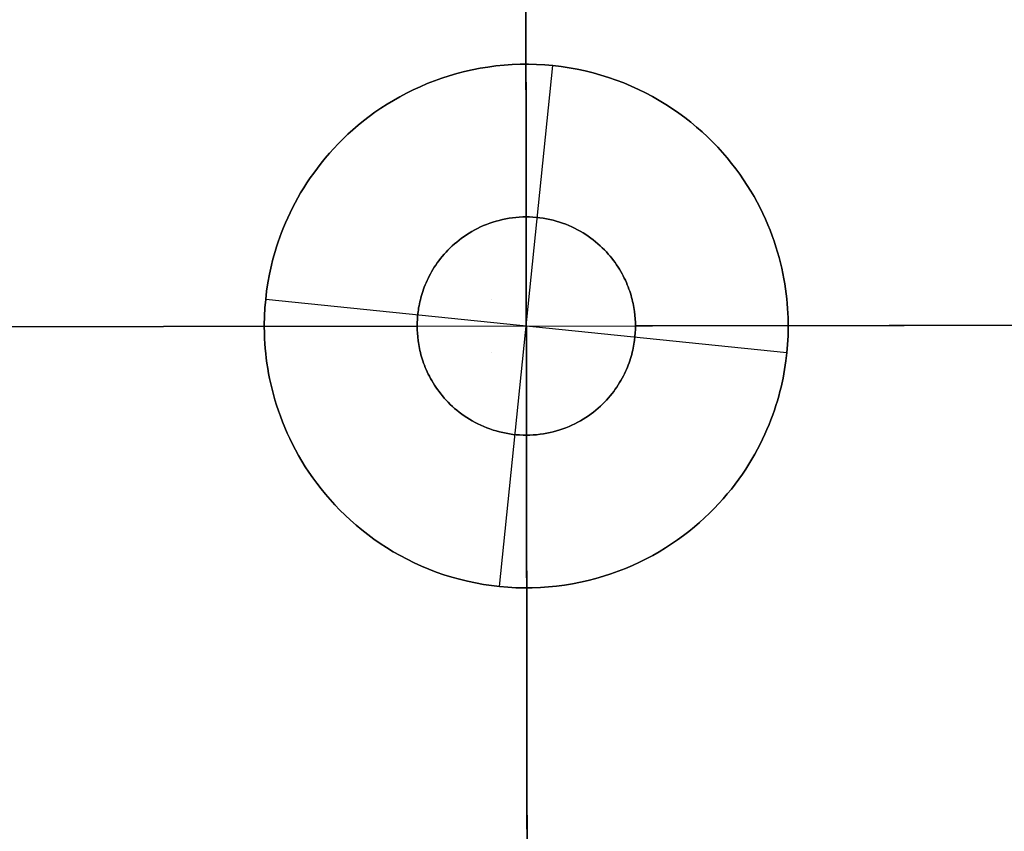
# Model space of a CAD drawing. Header units: millimetres. Extents: x -2852 to 102, y -106 to 97.
# Tile 252 of 256: x -22 to 24, y -26 to 11. Entities that reach past the tile are written whole.
import ezdxf

# ---------------------------------------------------------------- set-up
doc = ezdxf.new("R2010")
doc.units = ezdxf.units.MM
doc.header["$MEASUREMENT"] = 0
doc.layers.add('IGES level 0', color=252, linetype='Continuous')
doc.layers.add('Predefinito', color=5, linetype='Continuous')

msp = doc.modelspace()

# ---------------------------------------------------------------- linework, layer by layer
at = {"layer": 'IGES level 0'}
for points in [[(1.742, -100.775), (1.474, 95.225)], [(1.601, 2.225), (1.474, 95.225)], [(1.601, 2.225), (1.474, 95.225)], [(-3.392, -2.782), (-3.389, -2.94), (-3.381, -3.104), (-3.367, -3.272), (-3.347, -3.445), (-3.334, -3.533), (-3.32, -3.623), (-3.303, -3.713), (-3.285, -3.805), (-3.264, -3.898), (-3.242, -3.991), (-3.217, -4.086), (-3.19, -4.181), (-3.161, -4.278), (-3.129, -4.375), (-3.095, -4.473), (-3.058, -4.572), (-3.019, -4.671), (-2.976, -4.771), (-2.931, -4.871), (-2.884, -4.972), (-2.833, -5.073), (-2.779, -5.174), (-2.722, -5.276), (-2.662, -5.377), (-2.598, -5.478), (-2.532, -5.579), (-2.461, -5.68), (-2.388, -5.78), (-2.311, -5.88), (-2.231, -5.979), (-2.147, -6.076), (-2.06, -6.173), (-1.969, -6.269), (-1.874, -6.363), (-1.776, -6.455), (-1.675, -6.546), (-1.57, -6.635), (-1.461, -6.722), (-1.349, -6.807), (-1.234, -6.889), (-1.115, -6.968), (-0.993, -7.045), (-0.867, -7.119), (-0.739, -7.19), (-0.608, -7.257), (-0.474, -7.321), (-0.337, -7.381), (-0.197, -7.438), (-0.055, -7.49), (0.089, -7.538), (0.235, -7.583), (0.384, -7.623), (0.534, -7.658), (0.685, -7.689), (0.838, -7.715), (0.992, -7.737), (1.147, -7.753), (1.302, -7.765), (1.458, -7.772), (1.615, -7.775), (1.771, -7.772), (1.927, -7.765), (2.082, -7.752), (2.237, -7.735), (2.391, -7.713), (2.544, -7.686), (2.695, -7.655), (2.845, -7.619), (2.993, -7.579), (3.14, -7.534), (3.284, -7.485), (3.426, -7.433), (3.565, -7.376), (3.702, -7.315), (3.836, -7.251), (3.967, -7.183), (4.095, -7.112), (4.22, -7.038), (4.342, -6.961), (4.46, -6.881), (4.576, -6.799), (4.687, -6.714), (4.796, -6.627), (4.901, -6.537), (5.002, -6.446), (5.1, -6.353), (5.194, -6.259), (5.285, -6.163), (5.372, -6.066), (5.455, -5.968), (5.535, -5.869), (5.612, -5.769), (5.685, -5.669), (5.755, -5.568), (5.821, -5.467), (5.884, -5.365), (5.944, -5.264), (6.001, -5.162), (6.055, -5.061), (6.105, -4.96), (6.153, -4.859), (6.198, -4.758), (6.24, -4.658), (6.279, -4.559), (6.315, -4.46), (6.349, -4.362), (6.381, -4.265), (6.41, -4.168), (6.436, -4.073), (6.461, -3.978), (6.483, -3.884), (6.503, -3.792), (6.521, -3.7), (6.538, -3.609), (6.552, -3.52), (6.564, -3.432), (6.584, -3.259), (6.598, -3.09), (6.606, -2.927), (6.608, -2.768), (6.605, -2.609), (6.597, -2.446), (6.583, -2.277), (6.563, -2.104), (6.55, -2.016), (6.535, -1.927), (6.519, -1.836), (6.501, -1.745), (6.48, -1.652), (6.458, -1.558), (6.433, -1.464), (6.406, -1.368), (6.377, -1.272), (6.345, -1.175), (6.311, -1.077), (6.274, -0.978), (6.234, -0.879), (6.192, -0.779), (6.147, -0.678), (6.099, -0.578), (6.048, -0.476), (5.994, -0.375), (5.937, -0.274), (5.877, -0.172), (5.814, -0.071), (5.747, 0.03), (5.677, 0.131), (5.604, 0.231), (5.527, 0.33), (5.447, 0.429), (5.363, 0.527), (5.275, 0.624), (5.184, 0.719), (5.09, 0.813), (4.992, 0.906), (4.89, 0.997), (4.785, 1.086), (4.677, 1.173), (4.565, 1.257), (4.449, 1.339), (4.33, 1.419), (4.208, 1.496), (4.083, 1.57), (3.955, 1.64), (3.823, 1.708), (3.689, 1.771), (3.552, 1.832), (3.413, 1.888), (3.271, 1.941), (3.127, 1.989), (2.98, 2.033), (2.832, 2.073), (2.682, 2.109), (2.53, 2.139), (2.378, 2.166), (2.224, 2.187), (2.069, 2.204), (1.913, 2.216), (1.757, 2.223), (1.601, 2.225), (1.445, 2.223), (1.289, 2.215), (1.133, 2.203), (0.978, 2.186), (0.825, 2.164), (0.672, 2.137), (0.52, 2.106), (0.37, 2.07), (0.222, 2.029), (0.076, 1.985), (-0.068, 1.936), (-0.21, 1.883), (-0.349, 1.826), (-0.486, 1.766), (-0.62, 1.702), (-0.751, 1.634), (-0.879, 1.563), (-1.004, 1.489), (-1.126, 1.412), (-1.245, 1.332), (-1.36, 1.249), (-1.472, 1.164), (-1.58, 1.077), (-1.685, 0.988), (-1.786, 0.897), (-1.884, 0.804), (-1.978, 0.71), (-2.069, 0.614), (-2.156, 0.517), (-2.24, 0.419), (-2.32, 0.32), (-2.396, 0.22), (-2.469, 0.119), (-2.539, 0.019), (-2.606, -0.083), (-2.669, -0.184), (-2.729, -0.286), (-2.785, -0.387), (-2.839, -0.489), (-2.89, -0.59), (-2.937, -0.691), (-2.982, -0.791), (-3.024, -0.891), (-3.063, -0.991), (-3.1, -1.089), (-3.134, -1.188), (-3.165, -1.285), (-3.194, -1.381), (-3.221, -1.477), (-3.245, -1.572), (-3.268, -1.665), (-3.288, -1.758), (-3.306, -1.85), (-3.322, -1.94), (-3.336, -2.029), (-3.349, -2.118), (-3.369, -2.291), (-3.382, -2.459), (-3.39, -2.623), (-3.392, -2.782)], [(-3.392, -2.782), (-3.39, -2.623), (-3.382, -2.459), (-3.369, -2.291), (-3.349, -2.118), (-3.336, -2.029), (-3.322, -1.94), (-3.306, -1.85), (-3.288, -1.758), (-3.268, -1.665), (-3.245, -1.572), (-3.221, -1.477), (-3.194, -1.381), (-3.165, -1.285), (-3.134, -1.188), (-3.1, -1.089), (-3.063, -0.991), (-3.024, -0.891), (-2.982, -0.791), (-2.937, -0.691), (-2.89, -0.59), (-2.839, -0.489), (-2.785, -0.387), (-2.729, -0.286), (-2.669, -0.184), (-2.606, -0.083), (-2.539, 0.019), (-2.469, 0.119), (-2.396, 0.22), (-2.32, 0.32), (-2.24, 0.419), (-2.156, 0.517), (-2.069, 0.614), (-1.978, 0.71), (-1.884, 0.804), (-1.786, 0.897), (-1.685, 0.988), (-1.58, 1.077), (-1.472, 1.164), (-1.36, 1.249), (-1.245, 1.332), (-1.126, 1.412), (-1.004, 1.489), (-0.879, 1.563), (-0.751, 1.634), (-0.62, 1.702), (-0.486, 1.766), (-0.349, 1.826), (-0.21, 1.883), (-0.068, 1.936), (0.076, 1.985), (0.222, 2.029), (0.37, 2.07), (0.52, 2.106), (0.672, 2.137), (0.825, 2.164), (0.978, 2.186), (1.133, 2.203), (1.289, 2.215), (1.445, 2.223), (1.601, 2.225), (1.757, 2.223), (1.913, 2.216), (2.069, 2.204), (2.224, 2.187), (2.378, 2.166), (2.53, 2.139), (2.682, 2.109), (2.832, 2.073), (2.98, 2.033), (3.127, 1.989), (3.271, 1.941), (3.413, 1.888), (3.552, 1.832), (3.689, 1.771), (3.823, 1.708), (3.955, 1.64), (4.083, 1.57), (4.208, 1.496), (4.33, 1.419), (4.449, 1.339), (4.565, 1.257), (4.677, 1.173), (4.785, 1.086), (4.89, 0.997), (4.992, 0.906), (5.09, 0.813), (5.184, 0.719), (5.275, 0.624), (5.363, 0.527), (5.447, 0.429), (5.527, 0.33), (5.604, 0.231), (5.677, 0.131), (5.747, 0.03), (5.814, -0.071), (5.877, -0.172), (5.937, -0.274), (5.994, -0.375), (6.048, -0.476), (6.099, -0.578), (6.147, -0.678), (6.192, -0.779), (6.234, -0.879), (6.274, -0.978), (6.311, -1.077), (6.345, -1.175), (6.377, -1.272), (6.406, -1.368), (6.433, -1.464), (6.458, -1.558), (6.48, -1.652), (6.501, -1.745), (6.519, -1.836), (6.535, -1.927), (6.55, -2.016), (6.563, -2.104), (6.583, -2.277), (6.597, -2.446), (6.605, -2.609), (6.608, -2.768), (6.606, -2.927), (6.598, -3.09), (6.584, -3.259), (6.564, -3.432), (6.552, -3.52), (6.538, -3.609), (6.521, -3.7), (6.503, -3.792), (6.483, -3.884), (6.461, -3.978), (6.436, -4.073), (6.41, -4.168), (6.381, -4.265), (6.349, -4.362), (6.315, -4.46), (6.279, -4.559), (6.24, -4.658), (6.198, -4.758), (6.153, -4.859), (6.105, -4.96), (6.055, -5.061), (6.001, -5.162), (5.944, -5.264), (5.884, -5.365), (5.821, -5.467), (5.755, -5.568), (5.685, -5.669), (5.612, -5.769), (5.535, -5.869), (5.455, -5.968), (5.372, -6.066), (5.285, -6.163), (5.194, -6.259), (5.1, -6.353), (5.002, -6.446), (4.901, -6.537), (4.796, -6.627), (4.687, -6.714), (4.576, -6.799), (4.46, -6.881), (4.342, -6.961), (4.22, -7.038), (4.095, -7.112), (3.967, -7.183), (3.836, -7.251), (3.702, -7.315), (3.565, -7.376), (3.426, -7.433), (3.284, -7.485), (3.14, -7.534), (2.993, -7.579), (2.845, -7.619), (2.695, -7.655), (2.544, -7.686), (2.391, -7.713), (2.237, -7.735), (2.082, -7.752), (1.927, -7.765), (1.771, -7.772), (1.615, -7.775), (1.458, -7.772), (1.302, -7.765), (1.147, -7.753), (0.992, -7.737), (0.838, -7.715), (0.685, -7.689), (0.534, -7.658), (0.384, -7.623), (0.235, -7.583), (0.089, -7.538), (-0.055, -7.49), (-0.197, -7.438), (-0.337, -7.381), (-0.474, -7.321), (-0.608, -7.257), (-0.739, -7.19), (-0.867, -7.119), (-0.993, -7.045), (-1.115, -6.968), (-1.234, -6.889), (-1.349, -6.807), (-1.461, -6.722), (-1.57, -6.635), (-1.675, -6.546), (-1.776, -6.455), (-1.874, -6.363), (-1.969, -6.269), (-2.06, -6.173), (-2.147, -6.076), (-2.231, -5.979), (-2.311, -5.88), (-2.388, -5.78), (-2.461, -5.68), (-2.532, -5.579), (-2.598, -5.478), (-2.662, -5.377), (-2.722, -5.276), (-2.779, -5.174), (-2.833, -5.073), (-2.884, -4.972), (-2.931, -4.871), (-2.976, -4.771), (-3.019, -4.671), (-3.058, -4.572), (-3.095, -4.473), (-3.129, -4.375), (-3.161, -4.278), (-3.19, -4.181), (-3.217, -4.086), (-3.242, -3.991), (-3.264, -3.898), (-3.285, -3.805), (-3.303, -3.713), (-3.32, -3.623), (-3.334, -3.533), (-3.347, -3.445), (-3.367, -3.272), (-3.381, -3.104), (-3.389, -2.94), (-3.392, -2.782)], [(-96.392, -2.909), (99.608, -2.641)], [(99.608, -2.641), (6.608, -2.768)], [(6.608, -2.768), (99.608, -2.641)], [(-3.392, -2.782), (-96.392, -2.909)], [(-96.392, -2.909), (-3.392, -2.782)], [(1.742, -100.775), (1.615, -7.775)], [(1.742, -100.775), (1.615, -7.775)]]:
    msp.add_lwpolyline(points, dxfattribs=at)
at = {"layer": 'IGES level 0', "color": 253}
for points in [[(-10.33, -1.555), (-10.285, -1.177), (-10.227, -0.788), (-10.153, -0.389), (-10.062, 0.019), (-10.011, 0.227), (-9.954, 0.437), (-9.893, 0.649), (-9.828, 0.863), (-9.756, 1.079), (-9.68, 1.297), (-9.598, 1.517), (-9.511, 1.739), (-9.418, 1.962), (-9.319, 2.186), (-9.213, 2.412), (-9.102, 2.639), (-8.983, 2.867), (-8.859, 3.095), (-8.727, 3.324), (-8.588, 3.553), (-8.443, 3.782), (-8.289, 4.011), (-8.129, 4.239), (-7.961, 4.467), (-7.785, 4.693), (-7.601, 4.919), (-7.41, 5.142), (-7.211, 5.364), (-7.003, 5.583), (-6.787, 5.8), (-6.564, 6.013), (-6.332, 6.223), (-6.092, 6.429), (-5.843, 6.632), (-5.587, 6.829), (-5.323, 7.022), (-5.05, 7.209), (-4.77, 7.39), (-4.482, 7.565), (-4.187, 7.733), (-3.884, 7.895), (-3.574, 8.049), (-3.257, 8.195), (-2.934, 8.333), (-2.604, 8.462), (-2.268, 8.582), (-1.927, 8.693), (-1.58, 8.794), (-1.228, 8.885), (-0.872, 8.966), (-0.512, 9.037), (-0.148, 9.096), (0.218, 9.145), (0.588, 9.182), (0.959, 9.208), (1.332, 9.222), (1.706, 9.225), (2.08, 9.216), (2.454, 9.195), (2.828, 9.163), (3.2, 9.119), (3.571, 9.064), (3.939, 8.997), (4.305, 8.918), (4.667, 8.829), (5.025, 8.728), (5.379, 8.617), (5.729, 8.496), (6.073, 8.364), (6.411, 8.222), (6.743, 8.071), (7.069, 7.91), (7.389, 7.741), (7.7, 7.564), (8.005, 7.378), (8.302, 7.185), (8.591, 6.984), (8.872, 6.777), (9.144, 6.564), (9.408, 6.344), (9.663, 6.12), (9.91, 5.89), (10.147, 5.656), (10.376, 5.418), (10.596, 5.176), (10.807, 4.93), (11.01, 4.682), (11.203, 4.432), (11.388, 4.179), (11.564, 3.925), (11.731, 3.669), (11.89, 3.412), (12.04, 3.155), (12.183, 2.897), (12.317, 2.639), (12.443, 2.382), (12.562, 2.125), (12.673, 1.869), (12.777, 1.614), (12.873, 1.36), (12.962, 1.108), (13.045, 0.857), (13.121, 0.608), (13.191, 0.361), (13.254, 0.117), (13.312, -0.126), (13.364, -0.366), (13.41, -0.603), (13.45, -0.838), (13.486, -1.07), (13.517, -1.299), (13.543, -1.525), (13.564, -1.748), (13.581, -1.968), (13.593, -2.185), (13.602, -2.399), (13.608, -2.817), (13.599, -3.223), (13.578, -3.615), (13.546, -3.994), (13.501, -4.373), (13.442, -4.761), (13.368, -5.16), (13.278, -5.568), (13.226, -5.776), (13.17, -5.986), (13.109, -6.198), (13.043, -6.412), (12.972, -6.629), (12.896, -6.847), (12.814, -7.067), (12.727, -7.288), (12.633, -7.511), (12.534, -7.736), (12.429, -7.962), (12.317, -8.188), (12.199, -8.416), (12.074, -8.644), (11.943, -8.873), (11.804, -9.102), (11.658, -9.331), (11.505, -9.56), (11.345, -9.789), (11.176, -10.016), (11.001, -10.243), (10.817, -10.468), (10.626, -10.692), (10.426, -10.913), (10.219, -11.132), (10.003, -11.349), (9.779, -11.563), (9.547, -11.773), (9.307, -11.979), (9.059, -12.181), (8.803, -12.379), (8.538, -12.571), (8.266, -12.758), (7.986, -12.939), (7.698, -13.114), (7.402, -13.283), (7.1, -13.444), (6.79, -13.598), (6.473, -13.744), (6.149, -13.882), (5.82, -14.011), (5.484, -14.132), (5.142, -14.242), (4.796, -14.344), (4.444, -14.435), (4.088, -14.516), (3.728, -14.586), (3.364, -14.645), (2.997, -14.694), (2.628, -14.731), (2.257, -14.757), (1.884, -14.772), (1.51, -14.774), (1.136, -14.765), (0.762, -14.745), (0.388, -14.713), (0.016, -14.669), (-0.355, -14.613), (-0.723, -14.546), (-1.089, -14.468), (-1.451, -14.378), (-1.81, -14.278), (-2.164, -14.167), (-2.513, -14.045), (-2.857, -13.913), (-3.195, -13.771), (-3.528, -13.62), (-3.854, -13.46), (-4.173, -13.291), (-4.485, -13.113), (-4.789, -12.927), (-5.086, -12.734), (-5.375, -12.534), (-5.656, -12.327), (-5.928, -12.113), (-6.192, -11.894), (-6.448, -11.669), (-6.694, -11.439), (-6.932, -11.205), (-7.161, -10.967), (-7.381, -10.725), (-7.592, -10.48), (-7.794, -10.232), (-7.987, -9.981), (-8.172, -9.728), (-8.348, -9.474), (-8.515, -9.218), (-8.674, -8.962), (-8.825, -8.704), (-8.967, -8.447), (-9.101, -8.189), (-9.228, -7.931), (-9.346, -7.675), (-9.457, -7.418), (-9.561, -7.163), (-9.657, -6.909), (-9.747, -6.657), (-9.829, -6.406), (-9.905, -6.158), (-9.975, -5.911), (-10.039, -5.666), (-10.096, -5.424), (-10.148, -5.184), (-10.194, -4.946), (-10.235, -4.712), (-10.27, -4.48), (-10.301, -4.251), (-10.327, -4.025), (-10.348, -3.801), (-10.365, -3.581), (-10.378, -3.364), (-10.386, -3.15), (-10.392, -2.732), (-10.384, -2.327), (-10.363, -1.934), (-10.33, -1.555)], [(-10.33, -1.555), (-10.285, -1.177), (-10.227, -0.788), (-10.153, -0.389), (-10.062, 0.019), (-10.011, 0.227), (-9.954, 0.437), (-9.893, 0.649), (-9.828, 0.863), (-9.756, 1.079), (-9.68, 1.297), (-9.598, 1.517), (-9.511, 1.739), (-9.418, 1.962), (-9.319, 2.186), (-9.213, 2.412), (-9.102, 2.639), (-8.983, 2.867), (-8.859, 3.095), (-8.727, 3.324), (-8.588, 3.553), (-8.443, 3.782), (-8.289, 4.011), (-8.129, 4.239), (-7.961, 4.467), (-7.785, 4.693), (-7.601, 4.919), (-7.41, 5.142), (-7.211, 5.364), (-7.003, 5.583), (-6.787, 5.8), (-6.564, 6.013), (-6.332, 6.223), (-6.092, 6.429), (-5.843, 6.632), (-5.587, 6.829), (-5.323, 7.022), (-5.05, 7.209), (-4.77, 7.39), (-4.482, 7.565), (-4.187, 7.733), (-3.884, 7.895), (-3.574, 8.049), (-3.257, 8.195), (-2.934, 8.333), (-2.604, 8.462), (-2.268, 8.582), (-1.927, 8.693), (-1.58, 8.794), (-1.228, 8.885), (-0.872, 8.966), (-0.512, 9.037), (-0.148, 9.096), (0.218, 9.145), (0.588, 9.182), (0.959, 9.208), (1.332, 9.222), (1.706, 9.225), (2.08, 9.216), (2.454, 9.195), (2.828, 9.163), (3.2, 9.119), (3.571, 9.064), (3.939, 8.997), (4.305, 8.918), (4.667, 8.829), (5.025, 8.728), (5.379, 8.617), (5.729, 8.496), (6.073, 8.364), (6.411, 8.222), (6.743, 8.071), (7.069, 7.91), (7.389, 7.741), (7.7, 7.564), (8.005, 7.378), (8.302, 7.185), (8.591, 6.984), (8.872, 6.777), (9.144, 6.564), (9.408, 6.344), (9.663, 6.12), (9.91, 5.89), (10.147, 5.656), (10.376, 5.418), (10.596, 5.176), (10.807, 4.93), (11.01, 4.682), (11.203, 4.432), (11.388, 4.179), (11.564, 3.925), (11.731, 3.669), (11.89, 3.412), (12.04, 3.155), (12.183, 2.897), (12.317, 2.639), (12.443, 2.382), (12.562, 2.125), (12.673, 1.869), (12.777, 1.614), (12.873, 1.36), (12.962, 1.108), (13.045, 0.857), (13.121, 0.608), (13.191, 0.361), (13.254, 0.117), (13.312, -0.126), (13.364, -0.366), (13.41, -0.603), (13.45, -0.838), (13.486, -1.07), (13.517, -1.299), (13.543, -1.525), (13.564, -1.748), (13.581, -1.968), (13.593, -2.185), (13.602, -2.399), (13.608, -2.817), (13.599, -3.223), (13.578, -3.615), (13.546, -3.994), (13.501, -4.373), (13.442, -4.761), (13.368, -5.16), (13.278, -5.568), (13.226, -5.776), (13.17, -5.986), (13.109, -6.198), (13.043, -6.412), (12.972, -6.629), (12.896, -6.847), (12.814, -7.067), (12.727, -7.288), (12.633, -7.511), (12.534, -7.736), (12.429, -7.962), (12.317, -8.188), (12.199, -8.416), (12.074, -8.644), (11.943, -8.873), (11.804, -9.102), (11.658, -9.331), (11.505, -9.56), (11.345, -9.789), (11.176, -10.016), (11.001, -10.243), (10.817, -10.468), (10.626, -10.692), (10.426, -10.913), (10.219, -11.132), (10.003, -11.349), (9.779, -11.563), (9.547, -11.773), (9.307, -11.979), (9.059, -12.181), (8.803, -12.379), (8.538, -12.571), (8.266, -12.758), (7.986, -12.939), (7.698, -13.114), (7.402, -13.283), (7.1, -13.444), (6.79, -13.598), (6.473, -13.744), (6.149, -13.882), (5.82, -14.011), (5.484, -14.132), (5.142, -14.242), (4.796, -14.344), (4.444, -14.435), (4.088, -14.516), (3.728, -14.586), (3.364, -14.645), (2.997, -14.694), (2.628, -14.731), (2.257, -14.757), (1.884, -14.772), (1.51, -14.774), (1.136, -14.765), (0.762, -14.745), (0.388, -14.713), (0.016, -14.669), (-0.355, -14.613), (-0.723, -14.546), (-1.089, -14.468), (-1.451, -14.378), (-1.81, -14.278), (-2.164, -14.167), (-2.513, -14.045), (-2.857, -13.913), (-3.195, -13.771), (-3.528, -13.62), (-3.854, -13.46), (-4.173, -13.291), (-4.485, -13.113), (-4.789, -12.927), (-5.086, -12.734), (-5.375, -12.534), (-5.656, -12.327), (-5.928, -12.113), (-6.192, -11.894), (-6.448, -11.669), (-6.694, -11.439), (-6.932, -11.205), (-7.161, -10.967), (-7.381, -10.725), (-7.592, -10.48), (-7.794, -10.232), (-7.987, -9.981), (-8.172, -9.728), (-8.348, -9.474), (-8.515, -9.218), (-8.674, -8.962), (-8.825, -8.704), (-8.967, -8.447), (-9.101, -8.189), (-9.228, -7.931), (-9.346, -7.675), (-9.457, -7.418), (-9.561, -7.163), (-9.657, -6.909), (-9.747, -6.657), (-9.829, -6.406), (-9.905, -6.158), (-9.975, -5.911), (-10.039, -5.666), (-10.096, -5.424), (-10.148, -5.184), (-10.194, -4.946), (-10.235, -4.712), (-10.27, -4.48), (-10.301, -4.251), (-10.327, -4.025), (-10.348, -3.801), (-10.365, -3.581), (-10.378, -3.364), (-10.386, -3.15), (-10.392, -2.732), (-10.384, -2.327), (-10.363, -1.934), (-10.33, -1.555)], [(-10.33, -1.555), (-10.363, -1.934), (-10.384, -2.327), (-10.392, -2.732), (-10.386, -3.15), (-10.378, -3.364), (-10.365, -3.581), (-10.348, -3.801), (-10.327, -4.025), (-10.301, -4.251), (-10.27, -4.48), (-10.235, -4.712), (-10.194, -4.946), (-10.148, -5.184), (-10.096, -5.424), (-10.039, -5.666), (-9.975, -5.911), (-9.905, -6.158), (-9.829, -6.406), (-9.747, -6.657), (-9.657, -6.909), (-9.561, -7.163), (-9.457, -7.418), (-9.346, -7.675), (-9.228, -7.931), (-9.101, -8.189), (-8.967, -8.447), (-8.825, -8.704), (-8.674, -8.962), (-8.515, -9.218), (-8.348, -9.474), (-8.172, -9.728), (-7.987, -9.981), (-7.794, -10.232), (-7.592, -10.48), (-7.381, -10.725), (-7.161, -10.967), (-6.932, -11.205), (-6.694, -11.439), (-6.448, -11.669), (-6.192, -11.894), (-5.928, -12.113), (-5.656, -12.327), (-5.375, -12.534), (-5.086, -12.734), (-4.789, -12.927), (-4.485, -13.113), (-4.173, -13.291), (-3.854, -13.46), (-3.528, -13.62), (-3.195, -13.771), (-2.857, -13.913), (-2.513, -14.045), (-2.164, -14.167), (-1.81, -14.278), (-1.451, -14.378), (-1.089, -14.468), (-0.723, -14.546), (-0.355, -14.613), (0.016, -14.669), (0.388, -14.713), (0.762, -14.745), (1.136, -14.765), (1.51, -14.774), (1.884, -14.772), (2.257, -14.757), (2.628, -14.731), (2.997, -14.694), (3.364, -14.645), (3.728, -14.586), (4.088, -14.516), (4.444, -14.435), (4.796, -14.344), (5.142, -14.242), (5.484, -14.132), (5.82, -14.011), (6.149, -13.882), (6.473, -13.744), (6.79, -13.598), (7.1, -13.444), (7.402, -13.283), (7.698, -13.114), (7.986, -12.939), (8.266, -12.758), (8.538, -12.571), (8.803, -12.379), (9.059, -12.181), (9.307, -11.979), (9.547, -11.773), (9.779, -11.563), (10.003, -11.349), (10.219, -11.132), (10.426, -10.913), (10.626, -10.692), (10.817, -10.468), (11.001, -10.243), (11.176, -10.016), (11.345, -9.789), (11.505, -9.56), (11.658, -9.331), (11.804, -9.102), (11.943, -8.873), (12.074, -8.644), (12.199, -8.416), (12.317, -8.188), (12.429, -7.962), (12.534, -7.736), (12.633, -7.511), (12.727, -7.288), (12.814, -7.067), (12.896, -6.847), (12.972, -6.629), (13.043, -6.412), (13.109, -6.198), (13.17, -5.986), (13.226, -5.776), (13.278, -5.568), (13.368, -5.16), (13.442, -4.761), (13.501, -4.373), (13.546, -3.994), (13.578, -3.615), (13.599, -3.223), (13.608, -2.817), (13.602, -2.399), (13.593, -2.185), (13.581, -1.968), (13.564, -1.748), (13.543, -1.525), (13.517, -1.299), (13.486, -1.07), (13.45, -0.838), (13.41, -0.603), (13.364, -0.366), (13.312, -0.126), (13.254, 0.117), (13.191, 0.361), (13.121, 0.608), (13.045, 0.857), (12.962, 1.108), (12.873, 1.36), (12.777, 1.614), (12.673, 1.869), (12.562, 2.125), (12.443, 2.382), (12.317, 2.639), (12.183, 2.897), (12.04, 3.155), (11.89, 3.412), (11.731, 3.669), (11.564, 3.925), (11.388, 4.179), (11.203, 4.432), (11.01, 4.682), (10.807, 4.93), (10.596, 5.176), (10.376, 5.418), (10.147, 5.656), (9.91, 5.89), (9.663, 6.12), (9.408, 6.344), (9.144, 6.564), (8.872, 6.777), (8.591, 6.984), (8.302, 7.185), (8.005, 7.378), (7.7, 7.564), (7.389, 7.741), (7.069, 7.91), (6.743, 8.071), (6.411, 8.222), (6.073, 8.364), (5.729, 8.496), (5.379, 8.617), (5.025, 8.728), (4.667, 8.829), (4.305, 8.918), (3.939, 8.997), (3.571, 9.064), (3.2, 9.119), (2.828, 9.163), (2.454, 9.195), (2.08, 9.216), (1.706, 9.225), (1.332, 9.222), (0.959, 9.208), (0.588, 9.182), (0.218, 9.145), (-0.148, 9.096), (-0.512, 9.037), (-0.872, 8.966), (-1.228, 8.885), (-1.58, 8.794), (-1.927, 8.693), (-2.268, 8.582), (-2.604, 8.462), (-2.934, 8.333), (-3.257, 8.195), (-3.574, 8.049), (-3.884, 7.895), (-4.187, 7.733), (-4.482, 7.565), (-4.77, 7.39), (-5.05, 7.209), (-5.323, 7.022), (-5.587, 6.829), (-5.843, 6.632), (-6.092, 6.429), (-6.332, 6.223), (-6.564, 6.013), (-6.787, 5.8), (-7.003, 5.583), (-7.211, 5.364), (-7.41, 5.142), (-7.601, 4.919), (-7.785, 4.693), (-7.961, 4.467), (-8.129, 4.239), (-8.289, 4.011), (-8.443, 3.782), (-8.588, 3.553), (-8.727, 3.324), (-8.859, 3.095), (-8.983, 2.867), (-9.102, 2.639), (-9.213, 2.412), (-9.319, 2.186), (-9.418, 1.962), (-9.511, 1.739), (-9.598, 1.517), (-9.68, 1.297), (-9.756, 1.079), (-9.828, 0.863), (-9.893, 0.649), (-9.954, 0.437), (-10.011, 0.227), (-10.062, 0.019), (-10.153, -0.389), (-10.227, -0.788), (-10.285, -1.177), (-10.33, -1.555)], [(0.388, -14.713), (2.828, 9.163)], [(13.546, -3.994), (-10.33, -1.555)]]:
    msp.add_lwpolyline(points, dxfattribs=at)
at = {"layer": 'IGES level 0', "color": 253, "extrusion": (1, 0, 0)}
for points in [[(-1.555, 1066), (-1.555, 44)], [(-3.994, 1066), (-3.994, 44)]]:
    msp.add_lwpolyline(points, dxfattribs=at)
at = {"layer": 'Predefinito'}
for points in [[(1.57, 25.225), (1.646, -30.775)], [(1.646, -30.775), (1.57, 25.225)], [(-26.392, -2.813), (29.608, -2.736)], [(-26.392, -2.813), (29.608, -2.736)]]:
    msp.add_lwpolyline(points, dxfattribs=at)

doc.saveas('drawing.dxf')
